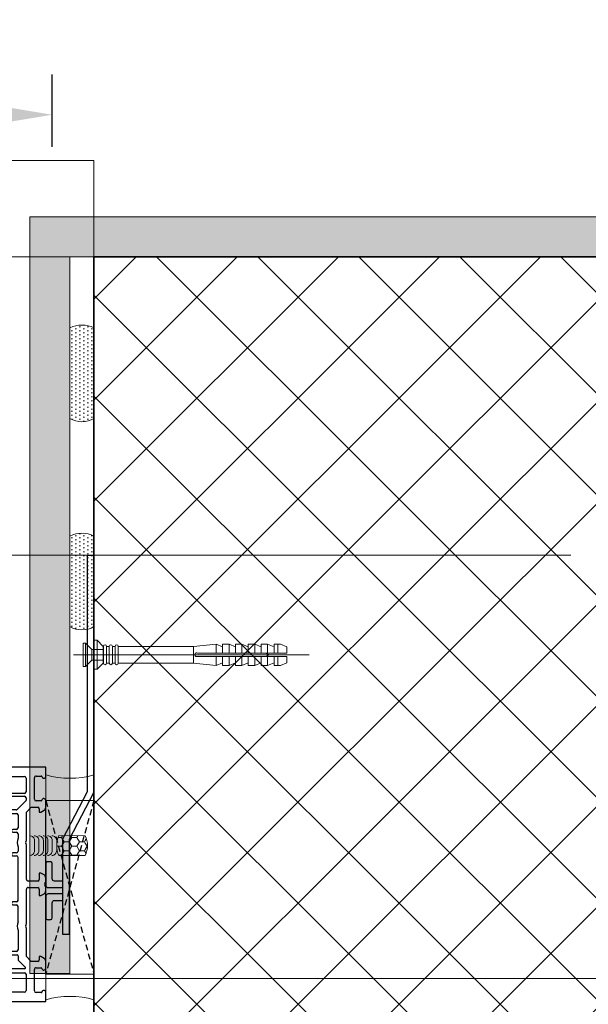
# Model space of a CAD drawing. Header units: millimetres. Extents: x -1427 to 10229, y -1578 to 5221.
# Tile 69 of 129: x 1557 to 1575, y -603 to -572. Entities that reach past the tile are written whole.
import ezdxf

# ---------------------------------------------------------------- set-up
doc = ezdxf.new("R2010")
doc.units = ezdxf.units.MM
for name, pattern in [('ACAD_ISO03W100', [30, 12, -18]), ('AUSGEZOGEN', [0]), ('DASHDOT', [25.4, 12.7, -6.35, 0, -6.35]), ('DASHED', [19.05, 12.7, -6.35]), ('HIDDEN', [9.525, 6.35, -3.175])]:
    doc.linetypes.add(name, pattern=pattern)
for name, color, linetype, lineweight in [('0-S-linia-beton', 1, 'Continuous', 35), ('2_hatch_zelbet_obrys', 242, 'DASHED', 9), ('A_wymiary', 7, 'Continuous', 5), ('Akcesoria', 35, 'Continuous', 9), ('Kreskowanie', 252, 'Continuous', 5), ('PL_CONT', 210, 'Continuous', 0), ('PROJ_WYMIARY', 6, 'Continuous', 13), ('Silikon', 31, 'Continuous', 18), ('Tynk', 8, 'Continuous', 18), ('Wypełnienia', 140, 'Continuous', 18), ('Ściana', 37, 'Continuous', 18)]:
    doc.layers.add(name, color=color, linetype=linetype, lineweight=lineweight)
for name, color, linetype in [('10TNR-01', 7, 'AUSGEZOGEN'), ('Kotwa', 3, 'Continuous'), ('ościeżnica', 30, 'Continuous'), ('WO_HIDD', 32, 'HIDDEN')]:
    doc.layers.add(name, color=color, linetype=linetype)
doc.styles.add('Arial', font='arial.ttf')
doc.dimstyles.new('Renata', dxfattribs={"dimtxt": 5, "dimasz": 5, "dimexe": 1.25, "dimexo": 0.625, "dimtad": 1, "dimdec": 0, "dimtxsty": 'Arial', "dimcen": 2.5, "dimclrd": 1, "dimclre": 1, "dimclrt": 7, "dimadec": 0, "dimazin": 0, "dimtfac": 1, "dimtdec": 0, "dimtmove": 0, "dimatfit": 3, "dimfxl": 1, "dimfxlon": 1, "dimtfillclr": 7, "dimlwd": -1, "dimarcsym": 0})

# ---------------------------------------------------------------- blocks, each defined once
blk = doc.blocks.new('*U59')
at = {"layer": 'Silikon'}
for points in [[(-2.88, -2.5, 0.414214), (-1.38, -1), (-1.38, 2.15, 0.414214), (-2.88, 3.65, 0.382385)], [(-1.5, -2.5, 0.414214), (0, -1), (0, 2.15, 0.414214), (-1.5, 3.65, 0.382385)], [(-0.12, -2.5, 0.414214), (1.38, -1), (1.38, 2.15, 0.414214), (-0.12, 3.65, 0.382385)], [(1.26, -2.5, 0.414214), (2.76, -1), (2.76, 2.15, 0.414214), (1.26, 3.65, 0.382385)], [(2.64, -2.5, 0.414214), (4.14, -1), (4.14, 2.15, 0.414214), (2.64, 3.65, 0.382385)], [(4.02, -2.5, 0.414214), (5.52, -1), (5.52, 2.15, 0.414214), (4.02, 3.65, 0.382385)]]:
    blk.add_lwpolyline(points, format="xyb", dxfattribs=at)
blk = doc.blocks.new('*U95')
at = {"layer": 'Akcesoria'}
for p, q in [((7043.99, -27716.58), (7045.99, -27715.78)), ((7043.99, -27718.58), (7043.99, -27716.58)), ((7047.99, -27715.78), (7045.99, -27715.78)), ((7046.85, -27718.58), (7046.85, -27715.78)), ((7047.99, -27716.58), (7049.99, -27715.78)), ((7047.99, -27718.58), (7047.99, -27715.78)), ((7051.99, -27715.78), (7049.99, -27715.78)), ((7049.99, -27718.58), (7049.99, -27715.78)), ((7051.99, -27716.58), (7053.99, -27715.78)), ((7051.99, -27718.58), (7051.99, -27715.78)), ((7055.99, -27715.78), (7053.99, -27715.78)), ((7053.99, -27718.58), (7053.99, -27715.78)), ((7055.99, -27716.58), (7057.99, -27715.78)), ((7055.99, -27718.58), (7055.99, -27715.78)), ((7059.99, -27715.78), (7057.99, -27715.78)), ((7057.99, -27718.58), (7057.99, -27715.78)), ((7059.99, -27716.58), (7061.99, -27715.78)), ((7059.99, -27718.58), (7059.99, -27715.78)), ((7063.99, -27715.78), (7061.99, -27715.78)), ((7061.99, -27718.58), (7061.99, -27715.78)), ((7063.99, -27716.58), (7065.99, -27715.78)), ((7063.99, -27718.58), (7063.99, -27715.78)), ((7072.99, -27716.48), (7065.99, -27715.78)), ((7065.99, -27718.58), (7065.99, -27715.78)), ((7096.45, -27716.48), (7072.99, -27716.48)), ((7072.99, -27721.68), (7072.99, -27716.48)), ((7096.45, -27716.48), (7095.65, -27716.48)), ((7096.45, -27716.48), (7096.45, -27721.68)), ((7097.45, -27716.48), (7097.45, -27721.68)), ((7098.25, -27716.48), (7097.45, -27716.48)), ((7098.25, -27716.48), (7098.25, -27721.68)), ((7099.25, -27716.48), (7099.25, -27721.68)), ((7100.05, -27716.48), (7099.25, -27716.48)), ((7100.05, -27716.48), (7100.05, -27721.68)), ((7101.05, -27716.48), (7101.05, -27721.68)), ((7101.09, -27716.48), (7101.05, -27716.48)), ((7102.99, -27714.58), (7101.09, -27716.48)), ((7101.09, -27716.48), (7101.09, -27721.68)), ((7103.99, -27714.58), (7102.99, -27714.58)), ((7102.99, -27723.58), (7102.99, -27714.58)), ((7103.99, -27723.58), (7103.99, -27714.58)), ((7106.68, -27715.43), (7104.68, -27717.43)), ((7107.38, -27715.43), (7106.68, -27715.43)), ((7106.68, -27722.73), (7106.68, -27715.43)), ((7107.38, -27722.73), (7107.38, -27715.43)), ((7071.76, -27718.58), (7043.99, -27718.58)), ((7071.76, -27719.58), (7043.99, -27719.58)), ((7043.99, -27721.58), (7043.99, -27719.58)), ((7046.85, -27722.38), (7046.85, -27719.58)), ((7047.99, -27722.38), (7047.99, -27719.58)), ((7049.56, -27718.98), (7050.72, -27718.58)), ((7049.56, -27719.18), (7049.56, -27718.98)), ((7049.56, -27719.18), (7050.72, -27719.58)), ((7049.99, -27722.38), (7049.99, -27719.58)), ((7051.99, -27722.38), (7051.99, -27719.58)), ((7053.99, -27722.38), (7053.99, -27719.58)), ((7055.99, -27722.38), (7055.99, -27719.58)), ((7057.99, -27722.38), (7057.99, -27719.58)), ((7059.99, -27722.38), (7059.99, -27719.58)), ((7061.99, -27722.38), (7061.99, -27719.58)), ((7063.99, -27722.38), (7063.99, -27719.58)), ((7065.99, -27722.38), (7065.99, -27719.58)), ((7104.68, -27717.43), (7100.93, -27717.43)), ((7104.68, -27720.73), (7104.68, -27717.43)), ((7043.99, -27721.58), (7045.99, -27722.38)), ((7047.99, -27722.38), (7045.99, -27722.38)), ((7047.99, -27721.58), (7049.99, -27722.38)), ((7051.99, -27722.38), (7049.99, -27722.38)), ((7051.99, -27721.58), (7053.99, -27722.38)), ((7055.99, -27722.38), (7053.99, -27722.38)), ((7055.99, -27721.58), (7057.99, -27722.38)), ((7059.99, -27722.38), (7057.99, -27722.38)), ((7059.99, -27721.58), (7061.99, -27722.38)), ((7063.99, -27722.38), (7061.99, -27722.38)), ((7063.99, -27721.58), (7065.99, -27722.38)), ((7072.99, -27721.68), (7065.99, -27722.38)), ((7096.45, -27721.68), (7072.99, -27721.68)), ((7098.25, -27721.68), (7097.45, -27721.68)), ((7100.05, -27721.68), (7099.25, -27721.68)), ((7104.68, -27720.73), (7100.93, -27720.73)), ((7101.09, -27721.68), (7101.05, -27721.68)), ((7102.99, -27723.58), (7101.09, -27721.68)), ((7106.68, -27722.73), (7104.68, -27720.73)), ((7107.38, -27722.73), (7106.68, -27722.73)), ((7103.99, -27723.58), (7102.99, -27723.58))]:
    blk.add_line(p, q, dxfattribs=at)
at = {"layer": 'Akcesoria', "linetype": 'DASHDOT', "ltscale": 10}
blk.add_line((7110.4, -27719.08), (7037.09, -27719.08), dxfattribs=at)
at = {"layer": 'Akcesoria'}
for centre, radius, start, end in [((7096.95, -27716.48), 0.5, 0, 180), ((7098.75, -27716.48), 0.5, 0, 180), ((7100.55, -27716.48), 0.5, 0, 180), ((7072.08, -27719.08), 0.59, 238.008, 121.992), ((7096.95, -27721.68), 0.5, 180, 0), ((7098.75, -27721.68), 0.5, 180, 0), ((7100.55, -27721.68), 0.5, 180, 0)]:
    blk.add_arc(centre, radius, start, end, dxfattribs=at)
blk = doc.blocks.new('*D208')
at = {"layer": 'A_wymiary', "color": 1, "lineweight": -2, "transparency": 16777216}
for p, q in [((1478.245, -576.44), (1478.245, -574.19)), ((1558.245, -576.44), (1558.245, -574.19))]:
    blk.add_line(p, q, dxfattribs=at)
at = {"layer": 'A_wymiary', "color": 1, "transparency": 16777216}
blk.add_line((1480.245, -575.44), (1556.245, -575.44), dxfattribs=at)
for points in [[(1480.245, -575.107), (1480.245, -575.773), (1478.245, -575.44)], [(1556.245, -575.107), (1556.245, -575.773), (1558.245, -575.44)]]:
    blk.add_solid(points, dxfattribs=at)
at = {"layer": 'DEFPOINTS', "color": 0, "transparency": 16777216}
for p in [(1558.245, -575.44), (1478.245, -579.866), (1558.245, -579.866)]:
    blk.add_point(p, dxfattribs=at)
at = {"layer": 'A_wymiary', "color": 7, "transparency": 16777216, "insert": (1518.245, -573.794), "char_height": 2, "attachment_point": 5, "style": 'Arial'}
blk.add_mtext('800', dxfattribs=at)
blk = doc.blocks.new('HP122')
for p, q in [((61.39, 73), (0, 73)), ((0, 73), (0, 70.1)), ((67.97, 60.93), (62.74, 72.13)), ((1.39, 70.2), (3, 70.2)), ((3.5, 69.7), (3.5, 63)), ((6.1, 64.5), (6.1, 69.6)), ((6.6, 70.1), (21.3, 70.1)), ((21.8, 69.6), (21.8, 64.5)), ((23, 64.42), (23, 69.6)), ((23.5, 70.1), (40, 70.1)), ((40.5, 69.6), (40.5, 64.11)), ((41.4, 65.01), (41.4, 69.6)), ((41.9, 70.1), (60.18, 70.1)), ((60.63, 69.81), (61.81, 67.27)), ((52.11, 62.92), (45.4, 64.72)), ((58.39, 64.82), (57.55, 63.17)), ((0, 62.6), (0, 60.44)), ((3, 62.5), (1.39, 62.5)), ((8.45, 60.22), (6.39, 62.29)), ((21.3, 64), (6.6, 64)), ((6.6, 62.8), (21.6, 62.8)), ((22.1, 62.3), (22.1, 58.75)), ((23, 58.75), (23, 62.19)), ((38.31, 61.41), (23.42, 63.93)), ((23.58, 62.68), (37.99, 60.24)), ((44.78, 62.4), (51.8, 60.52)), ((57.1, 62.9), (52.24, 62.9)), ((59, 62.73), (59.72, 64.14)), ((60.2, 62), (59.45, 62)), ((60.2, 61.3), (60.2, 62)), ((64.45, 62), (63.7, 62)), ((63.7, 62), (63.7, 61.3)), ((64.18, 64.14), (64.89, 62.73)), ((0.5, 59.58), (1.5, 59)), ((1.5, 59), (2, 59)), ((2, 59), (2, 60)), ((2.5, 60.5), (4.5, 60.5)), ((4.5, 60.5), (6, 59)), ((6, 59), (6, 50.29)), ((8.6, 58.75), (8.6, 59.87)), ((21.8, 58.45), (8.9, 58.45)), ((38.15, 58.45), (23.3, 58.45)), ((51.92, 60.5), (59.4, 60.5)), ((59.4, 60.5), (60.2, 61.3)), ((63.7, 61.3), (64.5, 60.5)), ((64.5, 60.5), (67.7, 60.5)), ((8.6, 50.83), (8.6, 56.9)), ((9.1, 57.4), (27.9, 57.4)), ((28.4, 56.9), (28.4, 56.05)), ((29.3, 56.05), (29.3, 56.9)), ((29.8, 57.4), (38.48, 57.4)), ((39.9, 52.3), (38.75, 52.3)), ((40.4, 54.6), (40.4, 52.8)), ((43, 11.94), (43, 54.6)), ((6.07, 50.04), (6.23, 49.75)), ((6.23, 49.25), (6.07, 48.96)), ((38.75, 51.4), (39.9, 51.4)), ((40.4, 50.9), (40.4, 36.8)), ((6, 48.71), (6, 38)), ((8.6, 48.17), (8.6, 43.4)), ((1.5, 40), (0.5, 39.42)), ((2, 40), (1.5, 40)), ((2, 38), (2, 40)), ((8.6, 41.5), (8.6, 28.1)), ((10.25, 42.9), (9.1, 42.9)), ((9.1, 42), (10.25, 42)), ((0, 38.56), (0, 37.29)), ((0.07, 37.04), (0.23, 36.75)), ((5.5, 37.5), (2.5, 37.5)), ((0, 35.71), (0, 34.44)), ((0.23, 36.25), (0.07, 35.96)), ((2, 33), (2, 35)), ((2.5, 35.5), (5.5, 35.5)), ((6, 35), (6, 24.29)), ((39.9, 36.3), (38.75, 36.3)), ((38.75, 35.4), (39.9, 35.4)), ((40.4, 34.9), (40.4, 20.8)), ((0.5, 33.58), (1.5, 33)), ((1.5, 33), (2, 33)), ((10.25, 27.6), (9.1, 27.6)), ((8.6, 24.83), (8.6, 26.2)), ((9.1, 26.7), (10.25, 26.7)), ((6, 22.71), (6, 14)), ((6.07, 24.04), (6.23, 23.75)), ((6.23, 23.25), (6.07, 22.96)), ((8.6, 20.8), (8.6, 22.17)), ((8.6, 14.9), (8.6, 18.9)), ((10.25, 20.3), (9.1, 20.3)), ((9.1, 19.4), (10.25, 19.4)), ((39.9, 20.3), (38.75, 20.3)), ((38.75, 19.4), (39.9, 19.4)), ((40.4, 18.9), (40.4, 14.9)), ((0, 12.56), (0, 10.4)), ((1.5, 14), (0.5, 13.42)), ((2, 14), (1.5, 14)), ((2, 13), (2, 14)), ((4.5, 12.5), (2.5, 12.5)), ((6, 14), (4.5, 12.5)), ((6.19, 10.51), (8.88, 13.2)), ((39.9, 14.4), (9.1, 14.4)), ((9.23, 13.35), (18.6, 13.35)), ((19.1, 12.85), (19.1, 9.6)), ((20, 9.6), (20, 12.85)), ((20.5, 13.35), (39.9, 13.35)), ((40.4, 12.85), (40.4, 12.66)), ((1.39, 10.5), (3, 10.5)), ((3.5, 10), (3.5, 3.3)), ((6.1, 9.6), (6.1, 10.3)), ((40.2, 9.54), (45.26, 8.51)), ((45.62, 11.99), (43.63, 11.46)), ((45.86, 8.97), (46, 11.68)), ((6.1, 3.4), (6.1, 7.7)), ((18.6, 9.1), (6.6, 9.1)), ((6.6, 8.2), (18.6, 8.2)), ((19.1, 7.7), (19.1, 3.4)), ((20, 3.4), (20, 7.7)), ((36.03, 9.1), (20.5, 9.1)), ((20.5, 8.2), (35.81, 8.2)), ((38.77, 6.75), (38.93, 7.04)), ((38.93, 5.96), (38.77, 6.25)), ((39, 7.29), (39, 8.56)), ((35.77, 4.9), (35.25, 4.9)), ((35.25, 4), (35.9, 4)), ((36.4, 3.5), (36.4, 3.4)), ((36.4, 3.4), (36.4, 3.4)), ((39, 3.5), (39, 5.71)), ((45.28, 4.49), (43.5, 4.18)), ((43.5, 4.18), (43.5, 3)), ((46, 1.5), (45.87, 4.03)), ((0, 2.9), (0, 0)), ((0, 0), (45.5, 0)), ((3, 2.8), (1.39, 2.8)), ((18.6, 2.9), (6.6, 2.9)), ((35.9, 2.9), (20.5, 2.9)), ((43, 2.5), (40, 2.5)), ((46, 0.5), (46, 1.5))]:
    blk.add_line(p, q)
for centre, radius, start, end in [((61.39, 71.5), 1.5, 25, 90), ((0.6, 70.1), 0.6, 180, 352.8198), ((1.39, 70), 0.2, 90, 172.8198), ((3, 69.7), 0.5, 0, 90), ((6.6, 69.6), 0.5, 90, 180), ((21.3, 69.6), 0.5, 0, 90), ((23.5, 69.6), 0.5, 90, 180), ((40, 69.6), 0.5, 0, 90), ((41.9, 69.6), 0.5, 90, 180), ((60.18, 69.6), 0.5, 25, 90), ((6.6, 64.5), 0.5, 180, 270), ((21.3, 64.5), 0.5, 270, 0), ((23.5, 64.42), 0.5, 180, 260.3814), ((41.9, 65.01), 0.5, 180, 290.8506), ((44, 59.5), 5.4, 75, 110.8506), ((61.95, 63), 4, 94.3446, 152.9883), ((61.95, 63), 2.5, 91.6783, 152.9883), ((61.63, 67.19), 0.2, 274.3446, 25), ((61.95, 63), 2.5, 27.0117, 91.6783), ((0.6, 62.6), 0.6, 7.1802, 180), ((1.39, 62.7), 0.2, 187.1802, 270), ((3, 63), 0.5, 270, 0), ((6.6, 62.5), 0.3, 90, 225), ((21.6, 62.3), 0.5, 0, 90), ((23.5, 62.19), 0.5, 80.3814, 180), ((38.39, 61.9), 0.5, 260.3814, 336.8456), ((44, 59.5), 5.6, 130.9756, 156.8456), ((40, 64.11), 0.5, 310.9756, 0), ((44, 59.5), 3, 75, 224.4153), ((52.24, 63.4), 0.5, 255, 270), ((57.1, 63.4), 0.5, 270, 332.9883), ((59.45, 62.5), 0.5, 152.9883, 270), ((64.45, 62.5), 0.5, 270, 27.0117), ((1, 60.44), 1, 180, 240), ((2.5, 60), 0.5, 90, 180), ((8.1, 59.87), 0.5, 360, 45), ((8.9, 58.75), 0.3, 180, 270), ((21.8, 58.75), 0.3, 270, 0), ((23.3, 58.75), 0.3, 180, 270), ((37.91, 59.75), 0.5, 357.6547, 80.3814), ((38.15, 58.75), 0.3, 270, 7.3031), ((44, 59.5), 5.6, 177.6547, 187.3031), ((51.92, 61), 0.5, 255, 270), ((67.7, 60.8), 0.3, 270, 25), ((9.1, 56.9), 0.5, 90, 180), ((27.9, 56.9), 0.5, 360, 90), ((28.85, 56.05), 0.45, 180, 360), ((29.8, 56.9), 0.5, 90, 180), ((38.48, 56.9), 0.5, 25.2285, 90), ((44, 59.5), 5.6, 205.2285, 224.4153), ((39, 54.6), 1.4, 360, 44.4153), ((39, 54.6), 4, 360, 44.4153), ((38.75, 51.85), 0.45, 90, 270), ((39.9, 52.8), 0.5, 270, 360), ((6.5, 50.29), 0.5, 180, 210), ((5.8, 49.5), 0.5, 330, 30), ((5.8, 49.5), 3.1, 334.5854, 25.4146), ((39.9, 50.9), 0.5, 360, 90), ((6.5, 48.71), 0.5, 150, 180), ((9.1, 43.4), 0.5, 180, 270), ((9.1, 41.5), 0.5, 90, 180), ((10.25, 42.45), 0.45, 270, 90), ((1, 38.56), 1, 120, 180), ((0.5, 37.29), 0.5, 180, 210), ((2.5, 38), 0.5, 180, 270), ((5.5, 38), 0.5, 270, 0), ((39.9, 36.8), 0.5, 270, 0), ((0.5, 35.71), 0.5, 150, 180), ((1, 34.44), 1, 180, 240), ((-0.2, 36.5), 0.5, 330, 30), ((2.5, 35), 0.5, 90, 180), ((5.5, 35), 0.5, 0, 90), ((38.75, 35.85), 0.45, 90, 270), ((39.9, 34.9), 0.5, 0, 90), ((9.1, 28.1), 0.5, 180, 270), ((10.25, 27.15), 0.45, 270, 90), ((9.1, 26.2), 0.5, 90, 180), ((5.8, 23.5), 3.1, 334.5854, 25.4146), ((6.5, 24.29), 0.5, 180, 210), ((6.5, 22.71), 0.5, 150, 180), ((5.8, 23.5), 0.5, 330, 30), ((9.1, 20.8), 0.5, 180, 270), ((9.1, 18.9), 0.5, 90, 180), ((10.25, 19.85), 0.45, 270, 90), ((38.75, 19.85), 0.45, 90, 270), ((39.9, 20.8), 0.5, 270, 360), ((39.9, 18.9), 0.5, 360, 90), ((1, 12.56), 1, 120, 180), ((2.5, 13), 0.5, 180, 270), ((9.1, 14.9), 0.5, 180, 270), ((9.23, 12.85), 0.5, 90, 135), ((18.6, 12.85), 0.5, 360, 90), ((20.5, 12.85), 0.5, 90, 180), ((39.9, 14.9), 0.5, 270, 360), ((39.9, 12.85), 0.5, 0, 90), ((39.9, 12.66), 0.5, 271.3976, 360), ((0.6, 10.4), 0.6, 180, 352.8198), ((1.39, 10.3), 0.2, 90, 172.8198), ((3, 10), 0.5, 0, 90), ((6.4, 10.3), 0.3, 135, 180), ((6.6, 9.6), 0.5, 180, 270), ((18.6, 9.6), 0.5, 270, 360), ((20.5, 9.6), 0.5, 180, 270), ((36.03, 9.6), 0.5, 270, 345.2974), ((40, 8.56), 3.6, 91.3976, 165.2974), ((40, 8.56), 1, 78.5, 180), ((43.5, 11.94), 0.5, 180, 285), ((45.7, 11.7), 0.3, 357, 105), ((6.6, 7.7), 0.5, 90, 180), ((18.6, 7.7), 0.5, 0, 90), ((20.5, 7.7), 0.5, 90, 180), ((35.81, 7.7), 0.5, 340.5288, 90), ((39.2, 6.5), 3.1, 160.5288, 197.7916), ((39.2, 6.5), 0.5, 150, 210), ((38.5, 7.29), 0.5, 330, 0), ((45.36, 9), 0.5, 258.5, 357), ((0.6, 2.9), 0.6, 7.1802, 180), ((3, 3.3), 0.5, 270, 0), ((6.6, 3.4), 0.5, 180, 270), ((18.6, 3.4), 0.5, 270, 0), ((20.5, 3.4), 0.5, 180, 270), ((35.25, 4.45), 0.45, 90, 270), ((35.77, 5.4), 0.5, 270, 17.7916), ((35.9, 3.5), 0.5, 0, 90), ((35.9, 3.4), 0.5, 270, 0), ((38.5, 5.71), 0.5, 0, 30), ((40, 3.5), 1, 180, 270), ((45.37, 4), 0.5, 3, 100), ((1.39, 3), 0.2, 187.1802, 270), ((43, 3), 0.5, 270, 360), ((45.5, 0.5), 0.5, 270, 0)]:
    blk.add_arc(centre, radius, start, end)
blk = doc.blocks.new('A$Cfb992a37')
at = {"layer": 'ościeżnica'}
blk.add_line((817.18, 114.78), (817.18, 60.75), dxfattribs=at)
at = {"layer": 'PL_CONT'}
for p, q in [((817.18, 52.75), (817.18, 60.75)), ((817.18, 60.75), (832.18, 60.75))]:
    blk.add_line(p, q, dxfattribs=at)
blk.add_lwpolyline([(817.18, 122.78), (817.18, 114.78), (817.18, 114.78), (832.18, 114.78), (832.18, 114.78), (832.18, 122.78, -0.143486)], format="xyb", close=True, dxfattribs=at)
blk.add_arc((824.68, 27.16), 26.67, 73.6692, 106.3308, dxfattribs=at)
at = {"layer": 'WO_HIDD', "ltscale": 0.3}
for points in [[(817.18, 60.75), (832.18, 114.78)], [(832.18, 60.75), (817.18, 114.78)]]:
    blk.add_lwpolyline(points, dxfattribs=at)
at = {"layer": '10TNR-01', "color": 0, "xscale": -1}
blk.add_blockref('HP122', (817.18, 50.33), dxfattribs=at)

msp = doc.modelspace()

# ---------------------------------------------------------------- hatches: boundary and pattern name
at = {"layer": 'Kreskowanie'}
h = msp.add_hatch(dxfattribs=at)
h.set_pattern_fill('DOTS', color=256, scale=2, angle=90.000048, style=0)
h.set_pattern_definition([(90.0000476, (2776.60552, 1452.83793), (-0.125000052, 0.062499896), [0, -0.125])])
edge = h.paths.add_edge_path()
edge.add_arc((1559.17093, -582.83646), 0.84942, 423.80312, 476.196975)
edge.add_line((1558.79594, -582.07429), (1558.79662, -584.89547))
edge.add_arc((1559.17127, -584.24728), 0.74868, 239.972902, 300.027193)
edge.add_line((1559.54591, -584.89547), (1559.54591, -582.07428))
h = msp.add_hatch(dxfattribs=at)
h.set_pattern_fill('DOTS', color=256, scale=2, angle=90.000048, style=0)
h.set_pattern_definition([(90.0000476, (2776.60552, 1467.89118), (-0.125000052, 0.062499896), [0, -0.125])])
edge = h.paths.add_edge_path()
edge.add_arc((1559.17093, -589.3159), 0.84942, 423.80312, 476.196975)
edge.add_line((1558.79594, -588.55373), (1558.79662, -591.37492))
edge.add_arc((1559.17127, -590.72672), 0.74868, 239.972902, 300.027193)
edge.add_line((1559.54591, -591.37492), (1559.54591, -588.55373))
at = {"layer": 'Tynk'}
h = msp.add_hatch(dxfattribs=at)
h.set_pattern_fill('AR-SAND', color=256, scale=0.01, angle=180, style=0)
h.set_pattern_definition([(217.5, (757.25906, -955.5391), (0.01600031, -0.48941324), [0, -0.38608, 0, -0.4318, 0, -0.41275]), (187.5, (757.25906, -955.5391), (-0.4495233, -0.7168251), [0, -0.20828, 0, -0.34798, 0, -0.13335]), (147.5, (757.5715, -955.5391), (-0.79099237, -0.00143718), [0, -0.127, 0, -0.4572, 0, -0.5969]), (137.5, (757.5715, -955.5391), (-0.76355645, -0.2229293), [0, -0.0635, 0, -0.29972, 0, -0.3429])])
h.paths.add_polyline_path([(1592.74991, -578.61632), (1592.74991, -579.86632), (1557.54662, -579.86632), (1557.54662, -578.61632)])
h = msp.add_hatch(dxfattribs=at)
h.set_pattern_fill('AR-SAND', color=256, scale=0.01, angle=90, style=0)
h.set_pattern_definition([(127.5, (1181.87385, 220.42124), (-0.48941324, -0.01600031), [0, -0.38608, 0, -0.4318, 0, -0.41275]), (97.5, (1181.87385, 220.42124), (-0.7168251, 0.4495233), [0, -0.20828, 0, -0.34798, 0, -0.13335]), (57.5, (1181.87385, 220.1088), (-0.00143718, 0.79099237), [0, -0.127, 0, -0.4572, 0, -0.5969]), (47.5, (1181.87385, 220.1088), (-0.2229293, 0.76355645), [0, -0.0635, 0, -0.29972, 0, -0.3429])])
h.paths.add_polyline_path([(1558.79662, -602.16925), (1557.54662, -602.16925), (1557.54662, -579.86632), (1558.79662, -579.86632)])
at = {"layer": 'Wypełnienia'}
h = msp.add_hatch(dxfattribs=at)
h.set_pattern_fill('HONEY', color=256, scale=0.05, angle=180.032088, style=0)
h.set_pattern_definition([(180.032088, (1352.22686, -7.84562), (-0.238047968, -0.137614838), [0.15875, -0.3175]), (300.032088, (1352.22686, -7.84562), (0.23820193, -0.13734817), [0.15875, -0.3175]), (240.032088, (1352.22686, -7.84562), (0.00015396, -0.274963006), [-0.3175, 0.15875])])
edge = h.paths.add_edge_path()
edge.add_arc((1558.65249, -598.18987), 0.6935, 333.65995, 386.26648, ccw=False)
edge.add_line((1559.27399, -598.49758), (1558.4565, -598.49667))
edge.add_arc((1559.07874, -598.18982), 0.69379, 153.666245, 206.24966, ccw=False)
edge.add_line((1558.45695, -597.88205), (1559.27439, -597.88296))
at = {"layer": 'Ściana'}
h = msp.add_hatch(dxfattribs=at)
h.set_pattern_fill('ANSI37', color=256, scale=0.7, angle=270, style=0)
h.set_pattern_definition([(225, (-4959.1632, 31842.9903), (1.57154482, -1.57154482), []), (315, (-4959.1632, 31842.9903), (1.57154482, 1.57154482), [])])
h.paths.add_polyline_path([(1592.74991, -604.86631), (1592.74991, -579.86632), (1559.54589, -579.86632), (1559.54589, -604.86631)])

# ---------------------------------------------------------------- linework, layer by layer
at = {"layer": '0-S-linia-beton'}
for points in [[(1592.74991, -579.86632), (1559.54589, -579.86632)], [(1559.54589, -604.86631), (1559.54589, -579.86632)]]:
    msp.add_lwpolyline(points, dxfattribs=at)
at = {"layer": '2_hatch_zelbet_obrys'}
msp.add_lwpolyline([(1592.74991, -579.86632), (1559.54589, -579.86632), (1559.54589, -604.86631), (1592.74991, -604.86631)], dxfattribs=at)
at = {"layer": 'A_wymiary', "linetype": 'ACAD_ISO03W100', "ltscale": 0.2}
msp.add_line((1478.24497, -579.86632), (1558.24497, -579.86632), dxfattribs=at)
at = {"layer": 'A_wymiary'}
for points in [[(1478.24497, -579.86632), (1478.24497, -576.86631), (1559.54589, -576.86631), (1559.54589, -579.86632)], [(1478.44497, -589.1467), (1574.37722, -589.1467)], [(1478.24497, -602.32556), (1582.42708, -602.32556)]]:
    msp.add_lwpolyline(points, dxfattribs=at)
at = {"layer": 'Kotwa'}
msp.add_lwpolyline([(1558.77806, -600.95939), (1558.57806, -600.95939), (1558.57806, -597.98409), (1559.34589, -596.50857), (1559.34589, -589.1467), (1559.54589, -589.1467), (1559.54589, -596.5287), (1558.77806, -598.00422), (1558.77806, -600.95939)], dxfattribs=at)
for points in [[(1558.04501, -599.4222, 0.41421356), (1558.12001, -599.4972), (1558.57806, -599.4972), (1558.57806, -599.2972), (1558.32001, -599.2972, -0.41421356), (1558.24501, -599.2222), (1558.24501, -598.75072, 0.37359589), (1558.20201, -598.70122, 0.0704361), (1558.088, -598.70122, 0.37359589), (1558.04501, -598.75072)], [(1558.04501, -600.44368, 0.37359589), (1558.088, -600.49319, 0.0704361), (1558.20201, -600.49319, 0.37359589), (1558.24501, -600.44368), (1558.24501, -599.9722, -0.41421356), (1558.32001, -599.8972), (1558.57806, -599.8972), (1558.57806, -599.6972), (1558.12001, -599.6972, 0.41421356), (1558.04501, -599.7722)]]:
    msp.add_lwpolyline(points, format="xyb", close=True, dxfattribs=at)
at = {"layer": 'Kreskowanie'}
for points in [[(1558.7966, -584.89547, 0.26820311), (1559.54589, -584.89547), (1559.54589, -582.07428, 0.23267903), (1558.79592, -582.07428)], [(1558.7966, -591.37492, 0.26820311), (1559.54589, -591.37492), (1559.54589, -588.55373, 0.23267903), (1558.79592, -588.55373)]]:
    msp.add_lwpolyline(points, format="xyb", close=True, dxfattribs=at)
at = {"layer": 'Tynk'}
for points in [[(1557.54662, -578.61632), (1557.54662, -579.86632), (1592.74991, -579.86632), (1592.74991, -578.61632), (1557.54662, -578.61632)], [(1558.79662, -579.86632), (1557.54662, -579.86632), (1557.54662, -602.16925), (1558.79662, -602.16925), (1558.79662, -579.86632)]]:
    msp.add_lwpolyline(points, dxfattribs=at)
at = {"layer": 'Wypełnienia'}
msp.add_lwpolyline([(1558.4565, -598.49667, -0.22802835), (1558.4569, -597.88205), (1559.27439, -597.88296, -0.23365745), (1559.27399, -598.49758)], format="xyb", close=True, dxfattribs=at)

# ---------------------------------------------------------------- block references
at = {"layer": 'A_wymiary', "xscale": -0.1, "yscale": 0.1, "zscale": 0.1, "rotation": 180}
msp.add_blockref('A$Cfb992a37', (1476.32766, -590.714), dxfattribs=at)
at = {"layer": 'Kreskowanie', "xscale": -0.1, "yscale": 0.1, "zscale": 0.1, "rotation": 180}
msp.add_blockref('*U59', (1557.83462, -598.13235), dxfattribs=at)
at = {"layer": 'PROJ_WYMIARY', "color": 2, "xscale": 0.1, "yscale": 0.1, "zscale": 0.1, "rotation": 180}
msp.add_blockref('*U95', (2269.94522, -3364.15868), dxfattribs=at)

# ---------------------------------------------------------------- dimensions: what is measured, and where the dimension line sits
at = {"layer": 'A_wymiary'}
dim = msp.add_linear_dim(base=(1558.24497, -575.4399), p1=(1478.24497, -579.86632), p2=(1558.24497, -579.86632), dimstyle='Renata', override={"dimtxt": 2, "dimasz": 2, "dimlfac": 10}, dxfattribs=at)
dim.commit()
dim.dimension.update_dxf_attribs({"geometry": '*D208', "text_midpoint": (1518.24497, -573.79375)})

doc.saveas('drawing.dxf')
